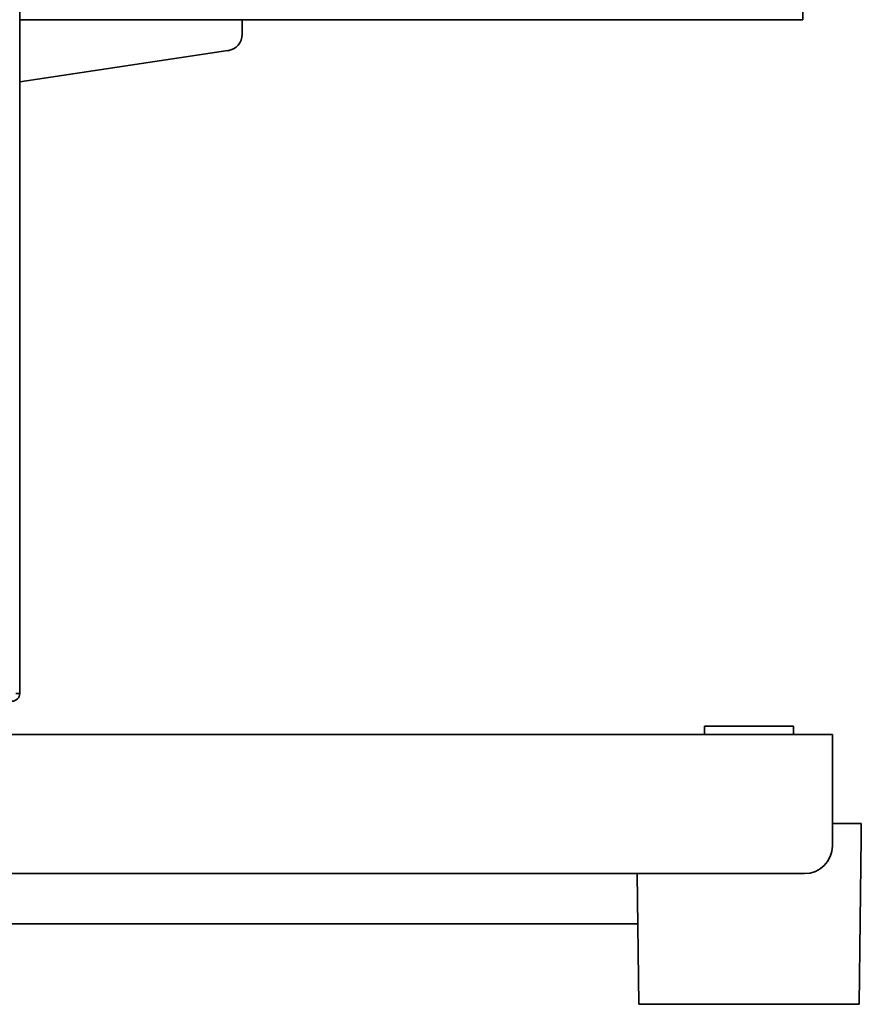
# Model space of a CAD drawing. Header units: millimetres. Extents: x 630 to 1141, y 461 to 937.
# Tile 2 of 4: x 884 to 1035, y 461 to 638. Entities that reach past the tile are written whole.
import ezdxf

# ---------------------------------------------------------------- set-up
doc = ezdxf.new("R2010")
doc.units = ezdxf.units.MM
doc.header["$LTSCALE"] = 4
doc.layers.add('Krawędzie widoczne(ISO)', color=7, linetype='Continuous', lineweight=35, true_color=0x262659)

msp = doc.modelspace()

# ---------------------------------------------------------------- linework, layer by layer
at = {"layer": 'Krawędzie widoczne(ISO)'}
for p, q in [((883.68, 891.37), (883.68, 517.17)), ((1024.48, 638.34), (1024.48, 693.34)), ((883.68, 638.34), (1024.48, 638.34)), ((923.68, 635.73), (923.68, 638.34)), ((883.68, 627.17), (921.12, 632.77)), ((882.98, 517.17), (883.68, 517.17)), ((1006.78, 511.27), (1022.78, 511.27)), ((1006.78, 511.27), (1006.78, 509.77)), ((1022.78, 511.27), (1022.78, 509.77)), ((823.78, 509.77), (1029.78, 509.77)), ((1029.78, 503.77), (1029.78, 509.77)), ((1029.78, 503.77), (1029.78, 489.77)), ((1029.78, 493.77), (1034.98, 493.77)), ((1034.98, 491.27), (1034.98, 493.77)), ((1034.58, 461.27), (1034.98, 491.27)), ((1024.78, 484.77), (644.78, 484.77)), ((994.98, 461.27), (994.66, 484.77)), ((674.77, 475.77), (994.78, 475.77)), ((1034.58, 461.27), (994.98, 461.27))]:
    msp.add_line(p, q, dxfattribs=at)
for centre, radius, start in [((920.68, 635.73), 3, 278.5), ((882.28, 517.17), 1.4, 270), ((1024.78, 489.77), 5, 270)]:
    msp.add_arc(centre, radius, start, 0, dxfattribs=at)

doc.saveas('drawing.dxf')
